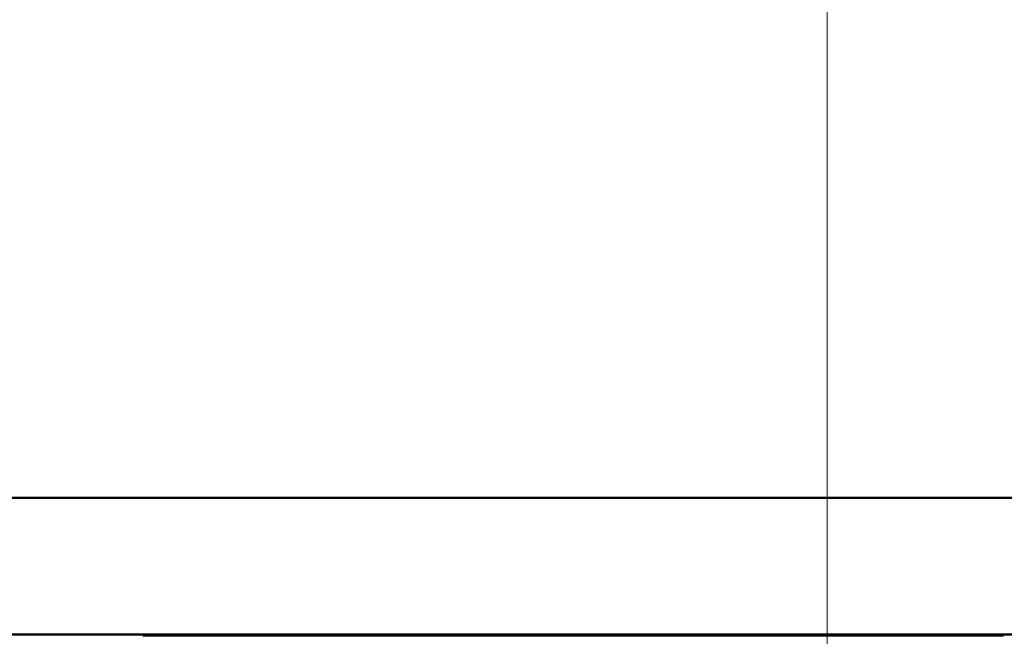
# Model space of a CAD drawing. Header units: metres. Extents: x -54598 to 1827199, y -329446 to -256744.
# Tile 62 of 256: x 10003 to 12888, y -265125 to -263317. Entities that reach past the tile are written whole.
import ezdxf

# ---------------------------------------------------------------- set-up
doc = ezdxf.new("R2010")
doc.units = ezdxf.units.M
for name, color, linetype, lineweight in [('A-WALL', 113, 'Continuous', 20), ('G-ANNO-SYMB', 7, 'Continuous', 9), ('M-EQPM', 7, 'Continuous', 20)]:
    doc.layers.add(name, color=color, linetype=linetype, lineweight=lineweight)

# ---------------------------------------------------------------- blocks, each defined once
blk = doc.blocks.new('fdsafdsf')
at = {"layer": 'A-WALL', "lineweight": 50}
for p, q in [((222724, 41661), (211524, 41661)), ((211724, 41461), (222524, 41461))]:
    blk.add_line(p, q, dxfattribs=at)
at = {"layer": 'G-ANNO-SYMB', "lineweight": 20}
blk.add_line((214226.8, 42870.3), (214226.8, 35234.6), dxfattribs=at)
at = {"layer": 'M-EQPM'}
blk.add_line((214485.1, 41458.1), (213224.1, 41458.1), dxfattribs=at)
blk.add_line((214485.1, 41458.1), (213224.1, 41458.1), dxfattribs=at)

msp = doc.modelspace()

# ---------------------------------------------------------------- block references
at = {"color": 5, "lineweight": 30, "xscale": 2, "yscale": 2, "zscale": 2}
msp.add_blockref('fdsafdsf', (-416084.8, -348041.5), dxfattribs=at)

doc.saveas('drawing.dxf')
